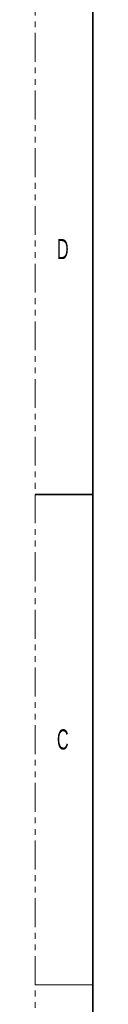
# Model space of a CAD drawing. Header units: millimetres. Extents: x 0 to 1118, y 0 to 864.
# Tile 6 of 172: x 0 to 13, y 212 to 428. Entities that reach past the tile are written whole.
import ezdxf

# ---------------------------------------------------------------- set-up
doc = ezdxf.new("R2010")
doc.units = ezdxf.units.MM
doc.linetypes.add('PHANTOM', pattern=[12.7, 6.35, -1.27, 1.27, -1.27, 1.27, -1.27])
doc.styles.add('SLDTEXTSTYLE1', font='TXT', dxfattribs={"width": 0.6})

msp = doc.modelspace()

# ---------------------------------------------------------------- linework, layer by layer
at = {"color": 7, "linetype": 'PHANTOM', "lineweight": 18}
msp.add_line((0, 0), (0, 863.6), dxfattribs=at)
at = {"color": 7, "linetype": 'Continuous', "lineweight": 35}
for p, q in [((12.7, 838.2), (12.7, 25.4)), ((0, 323.85), (12.7, 323.85))]:
    msp.add_line(p, q, dxfattribs=at)
at = {"color": 7, "linetype": 'Continuous', "lineweight": 18}
msp.add_line((0, 215.9), (12.7, 215.9), dxfattribs=at)

# ---------------------------------------------------------------- texts
at = {"color": 7, "linetype": 'Continuous', "lineweight": 0, "char_height": 4.445, "attachment_point": 1, "style": 'SLDTEXTSTYLE1'}
for s, insert in [('D', (4.794, 380.098)), ('C', (4.794, 272.148))]:
    msp.add_mtext(s, dxfattribs=dict(at, insert=insert))

doc.saveas('drawing.dxf')
